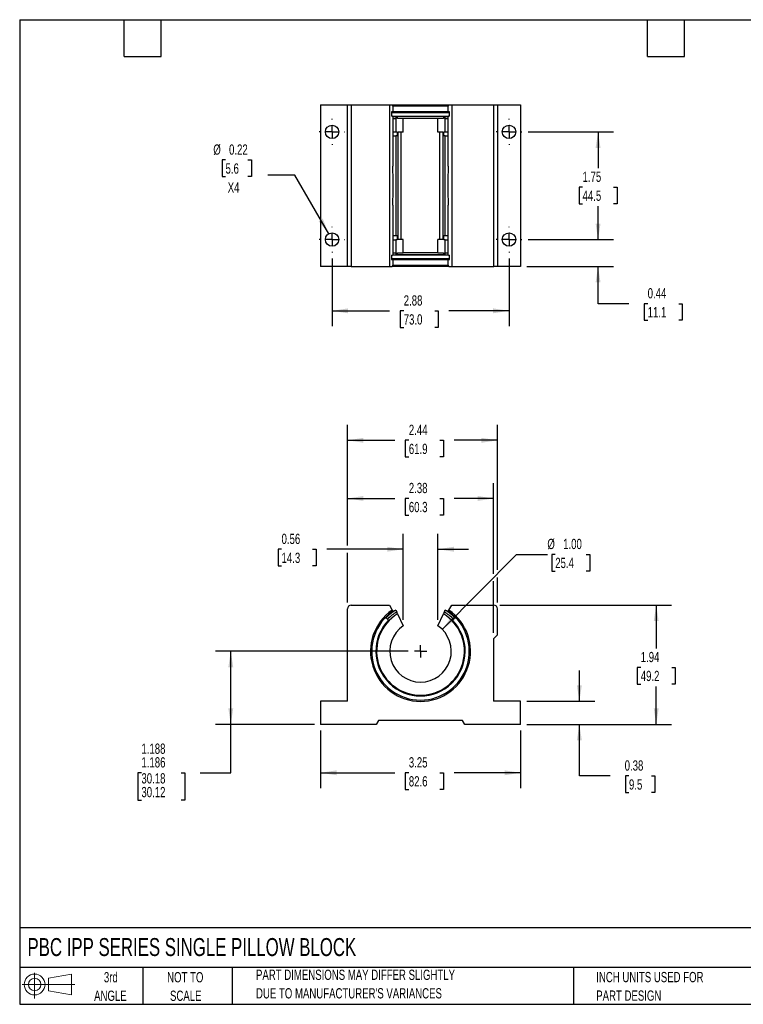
# Model space of a CAD drawing. Header units: inches. Extents: x 0.5 to 21.5, y 0.5 to 16.5.
# Tile 1 of 2: x 0.5 to 12.3, y 0.5 to 16.5. Entities that reach past the tile are written whole.
import ezdxf

# ---------------------------------------------------------------- set-up
doc = ezdxf.new("R2010")
doc.units = ezdxf.units.IN
doc.header["$LTSCALE"] = 2
doc.header["$MEASUREMENT"] = 0
doc.linetypes.add('CENTERX2', pattern=[0.8, 0.5, -0.1, 0.1, -0.1])
doc.layers.add('CENTER', color=40, linetype='CENTERX2')
doc.layers.add('SLD-DEFPOINTS', color=7, linetype='Continuous')
doc.layers.add('DIMENSIONS', color=140, linetype='Continuous', lineweight=25)
doc.layers.add('TEXT', color=140, linetype='Continuous', lineweight=25)
doc.styles.add('SLDTEXTSTYLE0', font='TXT', dxfattribs={"width": 0.7})
doc.dimstyles.new('SLDDIMSTYLE0', dxfattribs={"dimtxt": 0.169922, "dimasz": 0.26, "dimexe": 0, "dimexo": 0.0625, "dimgap": 0.04248, "dimtad": 0, "dimtih": 1, "dimtoh": 1, "dimrnd": 1e-09, "dimdsep": 46, "dimtxsty": 'SLDTEXTSTYLE0', "dimsah": 1, "dimcen": 0.09, "dimadec": 0, "dimazin": 2, "dimtfac": 1, "dimtmove": 0, "dimatfit": 0, "dimfxl": 0, "dimfrac": 2, "dimtolj": 1, "dimtzin": 12, "dimarcsym": 0})
doc.dimstyles.new('SLDDIMSTYLE1', dxfattribs={"dimtxt": 0.169922, "dimasz": 0.26, "dimexe": 0, "dimexo": 0.0625, "dimgap": 0.04248, "dimtad": 0, "dimtih": 1, "dimtoh": 1, "dimrnd": 1e-09, "dimzin": 12, "dimdsep": 46, "dimtxsty": 'SLDTEXTSTYLE0', "dimsah": 1, "dimcen": 0.09, "dimadec": 0, "dimazin": 3, "dimtfac": 1, "dimtofl": 0, "dimtmove": 0, "dimatfit": 3, "dimfxl": 0, "dimfrac": 2, "dimtolj": 1, "dimtzin": 12, "dimarcsym": 0})
doc.dimstyles.new('SLDDIMSTYLE2', dxfattribs={"dimtxt": 0.169922, "dimasz": 0.26, "dimexe": 0, "dimexo": 0.0625, "dimgap": 0.04248, "dimtad": 0, "dimtih": 1, "dimtoh": 1, "dimrnd": 1e-09, "dimzin": 4, "dimdsep": 46, "dimtxsty": 'SLDTEXTSTYLE0', "dimsah": 1, "dimcen": 0, "dimadec": 0, "dimazin": 1, "dimtfac": 1, "dimtofl": 0, "dimtmove": 0, "dimatfit": 3, "dimfxl": 0, "dimfrac": 2, "dimtolj": 1, "dimtzin": 12, "dimarcsym": 0})
doc.dimstyles.new('SLDDIMSTYLE3', dxfattribs={"dimtxt": 0.169922, "dimasz": 0.26, "dimexe": 0, "dimexo": 0.0625, "dimgap": 0.04248, "dimtad": 0, "dimtih": 1, "dimtoh": 1, "dimdec": 3, "dimrnd": 1e-09, "dimzin": 12, "dimdsep": 46, "dimtxsty": 'SLDTEXTSTYLE0', "dimsah": 1, "dimcen": 0.09, "dimadec": 0, "dimazin": 3, "dimlim": 1, "dimtp": 0.001, "dimtm": 0.001, "dimtfac": 1, "dimtdec": 3, "dimtofl": 0, "dimtmove": 0, "dimatfit": 3, "dimfxl": 0, "dimfrac": 2, "dimtolj": 1, "dimtzin": 12, "dimarcsym": 0})
doc.dimstyles.new('SLDDIMSTYLE4', dxfattribs={"dimtxt": 0.169922, "dimasz": 0.26, "dimexe": 0, "dimexo": 0.0625, "dimgap": 0.04248, "dimtad": 0, "dimtih": 1, "dimtoh": 1, "dimrnd": 1e-09, "dimdsep": 46, "dimtxsty": 'SLDTEXTSTYLE0', "dimsah": 1, "dimcen": 0, "dimadec": 0, "dimazin": 2, "dimtfac": 1, "dimtofl": 0, "dimtmove": 0, "dimatfit": 3, "dimfxl": 0, "dimfrac": 2, "dimtolj": 1, "dimtzin": 12, "dimarcsym": 0})

# ---------------------------------------------------------------- blocks, each defined once
blk = doc.blocks.new('Block11')
at = {"color": 7, "linetype": 'Continuous', "lineweight": 18}
for p, q in [((0.204, 0.418), (0.204, 0)), ((0.431, 0.328), (0.801, 0.396)), ((0.431, 0.126), (0.431, 0.328)), ((0.801, 0.396), (0.801, 0.058)), ((0, 0.227), (0.856, 0.227)), ((0.431, 0.126), (0.801, 0.058))]:
    blk.add_line(p, q, dxfattribs=at)
for radius in [0.169, 0.101]:
    blk.add_circle((0.204, 0.227), radius, dxfattribs=at)
blk = doc.blocks.new('Block12')
at = {"layer": 'SLD-DEFPOINTS'}
blk.add_blockref('Block11', (0, 0), dxfattribs=at)
blk = doc.blocks.new('SW_NOTE_0_2')
at = {"layer": 'TEXT', "color": 0, "char_height": 0.16667, "attachment_point": 1, "style": 'SLDTEXTSTYLE0'}
for s, insert in [('PART DIMENSIONS MAY DIFFER SLIGHTLY', (0, 0.215)), ("DUE TO MANUFACTURER'S VARIANCES", (0, -0.086))]:
    blk.add_mtext(s, dxfattribs=dict(at, insert=insert))
blk = doc.blocks.new('SW_NOTE_0_3')
at = {"layer": 'TEXT', "color": 0, "char_height": 0.1667, "attachment_point": 2, "style": 'SLDTEXTSTYLE0'}
for s, insert in [('NOT TO', (0.414, 0.215)), ('SCALE', (0.422, -0.086))]:
    blk.add_mtext(s, dxfattribs=dict(at, insert=insert))
blk = doc.blocks.new('SW_NOTE_0_4')
at = {"layer": 'TEXT', "color": 0, "char_height": 0.1667, "attachment_point": 2, "style": 'SLDTEXTSTYLE0'}
for s, insert in [('3rd', (0.182, 0.215)), ('ANGLE', (0.175, -0.086))]:
    blk.add_mtext(s, dxfattribs=dict(at, insert=insert))
blk = doc.blocks.new('SW_NOTE_0_5')
at = {"layer": 'TEXT', "color": 0, "char_height": 0.16667, "attachment_point": 1, "style": 'SLDTEXTSTYLE0'}
for s, insert in [('INCH UNITS USED FOR', (0, 0.215)), ('PART DESIGN', (0, -0.086))]:
    blk.add_mtext(s, dxfattribs=dict(at, insert=insert))
blk = doc.blocks.new('_D')
at = {"layer": 'DIMENSIONS'}
for p, q in [((9.594, 5.424), (9.594, 5.924)), ((8.738, 5.424), (9.844, 5.424)), ((8.738, 5.049), (9.844, 5.049)), ((9.594, 4.211), (9.594, 5.049)), ((10.094, 4.211), (9.594, 4.211)), ((10.4, 4.211), (10.343, 4.211)), ((10.343, 4.211), (10.343, 3.941)), ((10.764, 4.211), (10.821, 4.211)), ((10.821, 4.211), (10.821, 3.941)), ((10.343, 3.941), (10.4, 3.941)), ((10.821, 3.941), (10.764, 3.941))]:
    blk.add_line(p, q, dxfattribs=at)
for points in [[(9.594, 5.424), (9.634, 5.684), (9.554, 5.684)], [(9.594, 5.049), (9.554, 4.789), (9.634, 4.789)]]:
    blk.add_solid(points, dxfattribs=at)
at = {"layer": 'DIMENSIONS', "char_height": 0.1667, "attachment_point": 1, "style": 'SLDTEXTSTYLE0'}
for s, insert in [('0.38', (10.33, 4.464)), ('9.5', (10.4, 4.156))]:
    blk.add_mtext(s, dxfattribs=dict(at, insert=insert))
blk = doc.blocks.new('_D_1')
at = {"layer": 'DIMENSIONS'}
for p, q in [((8.303, 6.987), (11.093, 6.987)), ((10.843, 6.987), (10.843, 6.282)), ((10.591, 5.974), (10.533, 5.974)), ((10.533, 5.974), (10.533, 5.704)), ((11.095, 5.974), (11.153, 5.974)), ((11.153, 5.974), (11.153, 5.704)), ((10.533, 5.704), (10.591, 5.704)), ((10.843, 5.049), (10.843, 5.666)), ((11.153, 5.704), (11.095, 5.704)), ((8.738, 5.049), (11.093, 5.049))]:
    blk.add_line(p, q, dxfattribs=at)
for points in [[(10.843, 6.987), (10.803, 6.727), (10.883, 6.727)], [(10.843, 5.049), (10.883, 5.309), (10.803, 5.309)]]:
    blk.add_solid(points, dxfattribs=at)
at = {"layer": 'DIMENSIONS', "char_height": 0.1667, "attachment_point": 1, "style": 'SLDTEXTSTYLE0'}
for s, insert in [('1.94', (10.591, 6.227)), ('49.2', (10.591, 5.919))]:
    blk.add_mtext(s, dxfattribs=dict(at, insert=insert))
blk = doc.blocks.new('_D_2')
at = {"layer": 'DIMENSIONS'}
for p, q in [((7.365, 6.591), (8.574, 7.811)), ((8.574, 7.811), (9.074, 7.811)), ((9.202, 7.811), (9.145, 7.811)), ((9.145, 7.811), (9.145, 7.541)), ((9.707, 7.811), (9.764, 7.811)), ((9.764, 7.811), (9.764, 7.541)), ((9.145, 7.541), (9.202, 7.541)), ((9.764, 7.541), (9.707, 7.541))]:
    blk.add_line(p, q, dxfattribs=at)
blk.add_solid([(7.365, 6.591), (7.577, 6.748), (7.52, 6.804)], dxfattribs=at)
at = {"layer": 'DIMENSIONS', "char_height": 0.1667, "attachment_point": 1, "style": 'SLDTEXTSTYLE0'}
for s, insert in [('%%c', (9.074, 8.064)), ('1.00', (9.331, 8.064)), ('25.4', (9.202, 7.756))]:
    blk.add_mtext(s, dxfattribs=dict(at, insert=insert))
blk = doc.blocks.new('_D_3')
at = {"layer": 'DIMENSIONS'}
for p, q in [((6.732, 6.75), (6.732, 8.145)), ((7.295, 6.75), (7.295, 8.145)), ((4.755, 7.895), (4.698, 7.895)), ((4.698, 7.895), (4.698, 7.625)), ((5.26, 7.895), (5.317, 7.895)), ((5.317, 7.895), (5.317, 7.625)), ((6.732, 7.895), (5.49, 7.895)), ((7.295, 7.895), (7.795, 7.895)), ((4.698, 7.625), (4.755, 7.625)), ((5.317, 7.625), (5.26, 7.625))]:
    blk.add_line(p, q, dxfattribs=at)
for points in [[(6.732, 7.895), (6.472, 7.935), (6.472, 7.855)], [(7.295, 7.895), (7.555, 7.855), (7.555, 7.935)]]:
    blk.add_solid(points, dxfattribs=at)
at = {"layer": 'DIMENSIONS', "char_height": 0.1667, "attachment_point": 1, "style": 'SLDTEXTSTYLE0'}
for s, insert in [('0.56', (4.755, 8.147)), ('14.3', (4.755, 7.839))]:
    blk.add_mtext(s, dxfattribs=dict(at, insert=insert))
blk = doc.blocks.new('_D_4')
at = {"layer": 'DIMENSIONS'}
for p, q in [((5.826, 7.955), (5.826, 8.97)), ((8.201, 7.495), (8.201, 8.97)), ((5.826, 8.72), (6.593, 8.72)), ((6.823, 8.72), (6.766, 8.72)), ((6.766, 8.72), (6.766, 8.45)), ((7.328, 8.72), (7.385, 8.72)), ((7.385, 8.72), (7.385, 8.45)), ((8.201, 8.72), (7.558, 8.72)), ((6.766, 8.45), (6.823, 8.45)), ((7.385, 8.45), (7.328, 8.45)), ((5.826, 7.027), (5.826, 7.835)), ((8.201, 6.539), (8.201, 7.375))]:
    blk.add_line(p, q, dxfattribs=at)
for points in [[(5.826, 8.72), (6.086, 8.68), (6.086, 8.76)], [(8.201, 8.72), (7.941, 8.76), (7.941, 8.68)]]:
    blk.add_solid(points, dxfattribs=at)
at = {"layer": 'DIMENSIONS', "char_height": 0.1667, "attachment_point": 1, "style": 'SLDTEXTSTYLE0'}
for s, insert in [('2.38', (6.823, 8.973)), ('60.3', (6.823, 8.664))]:
    blk.add_mtext(s, dxfattribs=dict(at, insert=insert))
blk = doc.blocks.new('_D_5')
at = {"layer": 'DIMENSIONS'}
for p, q in [((5.826, 7.955), (5.826, 9.915)), ((8.263, 7.558), (8.263, 9.915)), ((5.826, 9.665), (6.593, 9.665)), ((6.823, 9.665), (6.766, 9.665)), ((6.766, 9.665), (6.766, 9.394)), ((7.328, 9.665), (7.385, 9.665)), ((7.385, 9.665), (7.385, 9.394)), ((8.263, 9.665), (7.558, 9.665)), ((6.766, 9.394), (6.823, 9.394)), ((7.385, 9.394), (7.328, 9.394)), ((5.826, 7.027), (5.826, 7.835)), ((8.263, 7.027), (8.263, 7.438))]:
    blk.add_line(p, q, dxfattribs=at)
for points in [[(5.826, 9.665), (6.086, 9.625), (6.086, 9.705)], [(8.263, 9.665), (8.003, 9.705), (8.003, 9.625)]]:
    blk.add_solid(points, dxfattribs=at)
at = {"layer": 'DIMENSIONS', "char_height": 0.1667, "attachment_point": 1, "style": 'SLDTEXTSTYLE0'}
for s, insert in [('2.44', (6.823, 9.917)), ('61.9', (6.823, 9.609))]:
    blk.add_mtext(s, dxfattribs=dict(at, insert=insert))
blk = doc.blocks.new('_D_6')
at = {"layer": 'DIMENSIONS'}
for p, q in [((5.388, 4.949), (5.388, 4.012)), ((8.638, 4.949), (8.638, 4.012)), ((5.388, 4.262), (6.593, 4.262)), ((6.823, 4.262), (6.766, 4.262)), ((6.766, 4.262), (6.766, 3.992)), ((7.328, 4.262), (7.385, 4.262)), ((7.385, 4.262), (7.385, 3.992)), ((8.638, 4.262), (7.558, 4.262)), ((6.766, 3.992), (6.823, 3.992)), ((7.385, 3.992), (7.328, 3.992))]:
    blk.add_line(p, q, dxfattribs=at)
for points in [[(5.388, 4.262), (5.648, 4.222), (5.648, 4.302)], [(8.638, 4.262), (8.378, 4.302), (8.378, 4.222)]]:
    blk.add_solid(points, dxfattribs=at)
at = {"layer": 'DIMENSIONS', "char_height": 0.1667, "attachment_point": 1, "style": 'SLDTEXTSTYLE0'}
for s, insert in [('3.25', (6.823, 4.515)), ('82.6', (6.823, 4.207))]:
    blk.add_mtext(s, dxfattribs=dict(at, insert=insert))
blk = doc.blocks.new('_D_7')
at = {"layer": 'DIMENSIONS'}
for p, q in [((6.813, 6.236), (3.68, 6.236)), ((3.93, 5.049), (3.93, 6.236)), ((5.288, 5.049), (3.68, 5.049)), ((3.93, 4.262), (3.93, 5.049)), ((2.478, 4.262), (2.421, 4.262)), ((2.421, 4.262), (2.421, 3.818)), ((3.124, 4.262), (3.181, 4.262)), ((3.181, 4.262), (3.181, 3.818)), ((3.43, 4.262), (3.93, 4.262)), ((2.421, 3.818), (2.478, 3.818)), ((3.181, 3.818), (3.124, 3.818))]:
    blk.add_line(p, q, dxfattribs=at)
for points in [[(3.93, 6.236), (3.89, 5.976), (3.97, 5.976)], [(3.93, 5.049), (3.97, 5.309), (3.89, 5.309)]]:
    blk.add_solid(points, dxfattribs=at)
at = {"layer": 'DIMENSIONS', "char_height": 0.1667, "attachment_point": 1, "style": 'SLDTEXTSTYLE0'}
for s, insert in [('1.188', (2.478, 4.737)), ('1.186', (2.478, 4.515)), ('30.18', (2.478, 4.255)), ('30.12', (2.478, 4.032))]:
    blk.add_mtext(s, dxfattribs=dict(at, insert=insert))
blk = doc.blocks.new('SW_CENTERMARKSYMBOL_0')
at = {"layer": 'CENTER', "color": 0}
for q in [(-0.1, 0), (0, 0.1), (0, -0.1), (0.1, 0)]:
    blk.add_line((0, 0), q, dxfattribs=at)
blk = doc.blocks.new('_D_9')
at = {"layer": 'DIMENSIONS'}
for p, q in [((8.76, 14.677), (10.148, 14.677)), ((9.898, 14.677), (9.898, 14.087)), ((9.646, 13.778), (9.589, 13.778)), ((9.589, 13.778), (9.589, 13.508)), ((10.151, 13.778), (10.208, 13.778)), ((10.208, 13.778), (10.208, 13.508)), ((9.589, 13.508), (9.646, 13.508)), ((9.898, 12.927), (9.898, 13.47)), ((10.208, 13.508), (10.151, 13.508)), ((8.76, 12.927), (10.148, 12.927))]:
    blk.add_line(p, q, dxfattribs=at)
for points in [[(9.898, 14.677), (9.858, 14.417), (9.938, 14.417)], [(9.898, 12.927), (9.938, 13.187), (9.858, 13.187)]]:
    blk.add_solid(points, dxfattribs=at)
at = {"layer": 'DIMENSIONS', "char_height": 0.1667, "attachment_point": 1, "style": 'SLDTEXTSTYLE0'}
for s, insert in [('1.75', (9.646, 14.031)), ('44.5', (9.646, 13.723))]:
    blk.add_mtext(s, dxfattribs=dict(at, insert=insert))
blk = doc.blocks.new('_D_10')
at = {"layer": 'DIMENSIONS'}
for p, q in [((9.898, 12.927), (9.898, 13.427)), ((8.76, 12.927), (10.148, 12.927)), ((8.738, 12.49), (10.148, 12.49)), ((9.898, 11.885), (9.898, 12.49)), ((10.398, 11.885), (9.898, 11.885)), ((10.704, 11.885), (10.647, 11.885)), ((10.647, 11.885), (10.647, 11.615)), ((11.209, 11.885), (11.266, 11.885)), ((11.266, 11.885), (11.266, 11.615)), ((10.647, 11.615), (10.704, 11.615)), ((11.266, 11.615), (11.209, 11.615))]:
    blk.add_line(p, q, dxfattribs=at)
for points in [[(9.898, 12.927), (9.938, 13.187), (9.858, 13.187)], [(9.898, 12.49), (9.858, 12.23), (9.938, 12.23)]]:
    blk.add_solid(points, dxfattribs=at)
at = {"layer": 'DIMENSIONS', "char_height": 0.1667, "attachment_point": 1, "style": 'SLDTEXTSTYLE0'}
for s, insert in [('0.44', (10.704, 12.138)), ('11.1', (10.704, 11.83))]:
    blk.add_mtext(s, dxfattribs=dict(at, insert=insert))
blk = doc.blocks.new('_D_11')
at = {"layer": 'DIMENSIONS'}
for p, q in [((5.576, 12.618), (5.576, 11.519)), ((8.451, 12.618), (8.451, 11.519)), ((5.576, 11.769), (6.509, 11.769)), ((6.74, 11.769), (6.683, 11.769)), ((6.683, 11.769), (6.683, 11.498)), ((7.245, 11.769), (7.302, 11.769)), ((7.302, 11.769), (7.302, 11.498)), ((8.451, 11.769), (7.475, 11.769)), ((6.683, 11.498), (6.74, 11.498)), ((7.302, 11.498), (7.245, 11.498))]:
    blk.add_line(p, q, dxfattribs=at)
for points in [[(5.576, 11.769), (5.836, 11.729), (5.836, 11.809)], [(8.451, 11.769), (8.191, 11.809), (8.191, 11.729)]]:
    blk.add_solid(points, dxfattribs=at)
at = {"layer": 'DIMENSIONS', "char_height": 0.1667, "attachment_point": 1, "style": 'SLDTEXTSTYLE0'}
for s, insert in [('2.88', (6.74, 12.021)), ('73.0', (6.74, 11.713))]:
    blk.add_mtext(s, dxfattribs=dict(at, insert=insert))
blk = doc.blocks.new('_D_12')
at = {"layer": 'DIMENSIONS'}
for p, q in [((3.845, 14.22), (3.788, 14.22)), ((3.788, 14.22), (3.788, 13.95)), ((4.208, 14.22), (4.265, 14.22)), ((4.265, 14.22), (4.265, 13.95)), ((3.788, 13.95), (3.845, 13.95)), ((4.265, 13.95), (4.208, 13.95)), ((4.97, 13.973), (4.532, 13.973)), ((5.521, 13.022), (4.97, 13.973))]:
    blk.add_line(p, q, dxfattribs=at)
blk.add_solid([(5.521, 13.022), (5.425, 13.267), (5.356, 13.227)], dxfattribs=at)
at = {"layer": 'DIMENSIONS', "char_height": 0.1667, "attachment_point": 1, "style": 'SLDTEXTSTYLE0'}
for s, insert in [('%%c', (3.646, 14.473)), ('0.22', (3.902, 14.473)), ('5.6', (3.845, 14.165)), ('X4', (3.88, 13.857))]:
    blk.add_mtext(s, dxfattribs=dict(at, insert=insert))
blk = doc.blocks.new('SW_CENTERMARKSYMBOL_2')
at = {"layer": 'CENTER', "color": 0}
for p, q in [((0, 0.2), (0, 0.209375)), ((-0.2, 0), (-0.209375, 0)), ((0, 0), (-0.1, 0)), ((0, 0), (0, 0.1)), ((0, 0), (0, -0.1)), ((0, 0), (0.1, 0)), ((0.2, 0), (0.209375, 0)), ((0, -0.2), (0, -0.209375))]:
    blk.add_line(p, q, dxfattribs=at)
blk = doc.blocks.new('SW_CENTERMARKSYMBOL_3')
at = {"layer": 'CENTER', "color": 0}
for p, q in [((0, 0.2), (0, 0.209375)), ((-0.2, 0), (-0.209375, 0)), ((0, 0), (-0.1, 0)), ((0, 0), (0, 0.1)), ((0, 0), (0, -0.1)), ((0, 0), (0.1, 0)), ((0.2, 0), (0.209375, 0)), ((0, -0.2), (0, -0.209375))]:
    blk.add_line(p, q, dxfattribs=at)
blk = doc.blocks.new('SW_CENTERMARKSYMBOL_4')
at = {"layer": 'CENTER', "color": 0}
for p, q in [((0, 0.2), (0, 0.209375)), ((-0.2, 0), (-0.209375, 0)), ((0, 0), (-0.1, 0)), ((0, 0), (0, 0.1)), ((0, 0), (0, -0.1)), ((0, 0), (0.1, 0)), ((0.2, 0), (0.209375, 0)), ((0, -0.2), (0, -0.209375))]:
    blk.add_line(p, q, dxfattribs=at)
blk = doc.blocks.new('SW_CENTERMARKSYMBOL_5')
at = {"layer": 'CENTER', "color": 0}
for p, q in [((0, 0.2), (0, 0.209375)), ((-0.2, 0), (-0.209375, 0)), ((0, 0), (-0.1, 0)), ((0, 0), (0, 0.1)), ((0, 0), (0, -0.1)), ((0, 0), (0.1, 0)), ((0.2, 0), (0.209375, 0)), ((0, -0.2), (0, -0.209375))]:
    blk.add_line(p, q, dxfattribs=at)

msp = doc.modelspace()

# ---------------------------------------------------------------- linework, layer by layer
for p, q in [((5.3883, 15.1145), (5.3883, 12.4895)), ((5.3883, 15.1145), (5.8258, 15.1145)), ((5.8258, 12.4895), (5.8258, 15.1145)), ((5.8258, 15.1145), (5.8858, 15.1145)), ((5.8858, 15.1145), (5.8858, 12.4895)), ((5.8858, 15.1145), (6.5066, 15.1145)), ((6.5066, 15.1145), (6.5066, 12.4895)), ((6.5066, 15.1145), (6.5532, 15.1145)), ((6.5523, 15.1145), (7.4734, 15.1145)), ((6.5632, 15.0945), (6.5532, 15.1145)), ((6.5632, 15.0945), (6.5632, 15.0108)), ((7.4641, 15.0945), (6.5632, 15.0945)), ((7.4734, 15.1145), (7.4633, 15.0945)), ((7.4633, 15.0108), (7.4633, 15.0945)), ((7.4734, 15.1145), (7.52, 15.1145)), ((7.52, 15.1145), (7.52, 12.4895)), ((7.52, 15.1145), (8.2033, 15.1145)), ((8.2033, 12.4895), (8.2033, 15.1145)), ((8.2033, 15.1145), (8.2633, 15.1145)), ((8.2633, 15.1145), (8.2633, 12.4895)), ((8.2633, 15.1145), (8.6383, 15.1145)), ((8.6383, 15.1145), (8.6383, 12.4895)), ((6.5597, 15.0008), (6.5419, 15.0008)), ((6.5419, 15.0008), (6.5419, 14.9308)), ((6.5419, 14.9928), (7.4847, 14.9928)), ((6.5597, 14.9308), (6.5419, 14.9308)), ((6.5588, 14.9308), (7.4671, 14.9308)), ((6.5597, 15.0008), (6.5632, 15.0108)), ((7.4669, 15.0008), (6.5597, 15.0008)), ((6.5632, 14.9208), (6.5597, 14.9308)), ((6.5604, 14.927), (6.6266, 14.927)), ((6.5632, 15.0108), (7.4635, 15.0108)), ((6.5632, 14.9208), (6.5632, 14.1183)), ((6.5632, 14.8931), (6.6122, 14.8931)), ((6.6122, 14.8931), (6.6122, 14.6794)), ((6.641, 14.927), (6.6266, 14.927)), ((6.641, 14.8931), (6.641, 14.927)), ((7.3855, 14.927), (6.641, 14.927)), ((6.732, 14.8931), (6.641, 14.8931)), ((6.732, 14.6749), (6.732, 14.8931)), ((7.2945, 14.8931), (6.732, 14.8931)), ((7.2945, 14.6749), (7.2945, 14.8931)), ((7.3855, 14.8931), (7.2945, 14.8931)), ((7.3855, 14.927), (7.3855, 14.8931)), ((7.3999, 14.927), (7.3855, 14.927)), ((7.3999, 14.927), (7.4661, 14.927)), ((7.4144, 14.6794), (7.4144, 14.8931)), ((7.4144, 14.8931), (7.4633, 14.8931)), ((7.4633, 15.0108), (7.4669, 15.0008)), ((7.4669, 14.9308), (7.4633, 14.9208)), ((7.4633, 14.1183), (7.4633, 14.9208)), ((7.4847, 15.0008), (7.4669, 15.0008)), ((7.4847, 14.9308), (7.4669, 14.9308)), ((7.4847, 14.9308), (7.4847, 15.0008)), ((6.5632, 14.6794), (6.6122, 14.6794)), ((6.5632, 14.6115), (6.6122, 14.6115)), ((6.6122, 14.6794), (6.6321, 14.6794)), ((6.6122, 14.6115), (6.6122, 12.9926)), ((6.6321, 14.6115), (6.6122, 14.6115)), ((6.6321, 14.6794), (6.6321, 14.6115)), ((6.732, 14.6749), (6.652, 14.6749)), ((6.652, 12.9292), (6.652, 14.6749)), ((6.6992, 12.9292), (6.6992, 14.6749)), ((7.3745, 14.6749), (7.2945, 14.6749)), ((7.3273, 12.9292), (7.3273, 14.6749)), ((7.3745, 14.6749), (7.3745, 12.9292)), ((7.3944, 14.6794), (7.4144, 14.6794)), ((7.3944, 14.6115), (7.3944, 14.6794)), ((7.4144, 14.6115), (7.3944, 14.6115)), ((7.4144, 14.6794), (7.4633, 14.6794)), ((7.4144, 12.9926), (7.4144, 14.6115)), ((7.4144, 14.6115), (7.4633, 14.6115)), ((6.5632, 13.4858), (6.5632, 12.6803)), ((7.4633, 12.6803), (7.4633, 13.4858)), ((6.5632, 12.9926), (6.6122, 12.9926)), ((6.6122, 12.9926), (6.6321, 12.9926)), ((6.6321, 12.9926), (6.6321, 12.9247)), ((7.3944, 12.9926), (7.4144, 12.9926)), ((7.3944, 12.9247), (7.3944, 12.9926)), ((7.4144, 12.9926), (7.4633, 12.9926)), ((6.5632, 12.9247), (6.6122, 12.9247)), ((6.6122, 12.9247), (6.6122, 12.711)), ((6.6321, 12.9247), (6.6122, 12.9247)), ((6.732, 12.9292), (6.652, 12.9292)), ((6.732, 12.711), (6.732, 12.9292)), ((7.2945, 12.711), (7.2945, 12.9292)), ((7.3745, 12.9292), (7.2945, 12.9292)), ((7.4144, 12.9247), (7.3944, 12.9247)), ((7.4144, 12.711), (7.4144, 12.9247)), ((7.4144, 12.9247), (7.4633, 12.9247)), ((6.5419, 12.6733), (6.5582, 12.6733)), ((6.5419, 12.6733), (6.5419, 12.6033)), ((7.4684, 12.6733), (6.558, 12.6733)), ((6.5582, 12.6733), (6.5632, 12.6803)), ((6.5602, 12.677), (6.6266, 12.677)), ((6.5632, 12.711), (6.6122, 12.711)), ((6.641, 12.677), (6.6266, 12.677)), ((6.641, 12.711), (6.732, 12.711)), ((6.641, 12.677), (6.641, 12.711)), ((7.3855, 12.677), (6.641, 12.677)), ((7.2945, 12.711), (6.732, 12.711)), ((7.2945, 12.711), (7.3855, 12.711)), ((7.3855, 12.711), (7.3855, 12.677)), ((7.3999, 12.677), (7.3855, 12.677)), ((7.3999, 12.677), (7.4662, 12.677)), ((7.4144, 12.711), (7.4633, 12.711)), ((7.4633, 12.6803), (7.4684, 12.6733)), ((7.4684, 12.6733), (7.4847, 12.6733)), ((7.4847, 12.6033), (7.4847, 12.6733)), ((5.8258, 12.4895), (5.3883, 12.4895)), ((5.8858, 12.4895), (5.8258, 12.4895)), ((5.8858, 12.4895), (6.5066, 12.4895)), ((6.5066, 12.4895), (6.5532, 12.4895)), ((7.4847, 12.6113), (6.5419, 12.6113)), ((6.5419, 12.6033), (6.5582, 12.6033)), ((7.4734, 12.4895), (6.5525, 12.4895)), ((6.5532, 12.4895), (6.5632, 12.5095)), ((6.5632, 12.5963), (6.5582, 12.6033)), ((6.5582, 12.6033), (7.4684, 12.6033)), ((6.5632, 12.5963), (6.5632, 12.5095)), ((7.4641, 12.5963), (6.5632, 12.5963)), ((6.5632, 12.5095), (7.4635, 12.5095)), ((7.4684, 12.6033), (7.4633, 12.5963)), ((7.4633, 12.5095), (7.4633, 12.5963)), ((7.4633, 12.5095), (7.4734, 12.4895)), ((7.4684, 12.6033), (7.4847, 12.6033)), ((7.4734, 12.4895), (7.52, 12.4895)), ((7.52, 12.4895), (8.2033, 12.4895)), ((8.2633, 12.4895), (8.2033, 12.4895)), ((8.6383, 12.4895), (8.2633, 12.4895)), ((5.8258, 5.4243), (5.8258, 6.9273)), ((5.8858, 6.9873), (6.5066, 6.9873)), ((6.5066, 6.9873), (6.5532, 6.9066)), ((6.5532, 6.9066), (6.5632, 6.8893)), ((7.4633, 6.8893), (7.4734, 6.9066)), ((7.4734, 6.9066), (7.52, 6.9873)), ((7.52, 6.9873), (8.2033, 6.9873)), ((8.2633, 6.5013), (8.2633, 6.9273)), ((6.4933, 6.7423), (6.4666, 6.7682)), ((6.641, 6.8449), (6.6266, 6.8758)), ((6.641, 6.8449), (6.732, 6.6497)), ((7.2945, 6.6497), (7.3855, 6.8449)), ((7.3999, 6.8758), (7.3855, 6.8449)), ((7.5599, 6.7682), (7.5333, 6.7423)), ((8.2008, 6.4388), (8.2633, 6.5013)), ((8.2008, 6.4388), (8.2008, 5.4243)), ((5.3883, 5.4243), (5.3883, 5.0493)), ((5.8258, 5.4243), (5.3883, 5.4243)), ((8.6383, 5.4243), (8.2008, 5.4243)), ((8.6383, 5.0493), (8.6383, 5.4243)), ((6.2923, 5.0493), (5.3883, 5.0493)), ((6.3298, 5.1143), (6.2923, 5.0493)), ((7.6967, 5.1143), (6.3298, 5.1143)), ((7.7342, 5.0493), (7.6967, 5.1143)), ((8.6383, 5.0493), (7.7342, 5.0493))]:
    msp.add_line(p, q)
for centre in [(5.5758, 14.677), (8.4508, 14.677), (5.5758, 12.927), (8.4508, 12.927)]:
    msp.add_circle(centre, 0.1094)
for centre, radius, start, end in [((5.8858, 6.9273), 0.06, 90, 180), ((7.0133, 6.2363), 0.813, 124.467, 55.533), ((7.0133, 6.2363), 0.793, 124.5799, 55.4201), ((7.0133, 6.2363), 0.7812, 120.89134, 136.25872), ((7.0133, 6.2363), 0.7813, 43.74128, 59.10866), ((8.2033, 6.9273), 0.06, 0, 90), ((7.0133, 6.2363), 0.7255, 135.78656, 44.21344), ((7.0133, 6.2363), 0.7133, 121.45439, 58.54561), ((6.4457, 6.7467), 0.03, 45.78656, 127.57335), ((7.0133, 6.2363), 0.7818, 124.64531, 136.28773), ((7.0133, 6.2363), 0.7473, 121.16, 135.78656), ((7.0133, 6.2363), 0.7473, 44.21344, 58.84), ((7.0133, 6.2363), 0.7818, 43.71227, 55.35505), ((7.5808, 6.7467), 0.03, 52.42665, 134.21344), ((7.0133, 6.2363), 0.5, 124.22887, 55.77113)]:
    msp.add_arc(centre, radius, start, end)
for points, knots in [([(6.6266, 14.927), (6.6247, 14.927), (6.6228, 14.9262), (6.6194, 14.9228), (6.6178, 14.9203), (6.6137, 14.9108), (6.6122, 14.9021), (6.6122, 14.8931)], [0, 0, 0, 0, 0.25, 0.25, 0.5, 0.5, 1, 1, 1, 1]), ([(7.4144, 14.8931), (7.4144, 14.8976), (7.414, 14.902), (7.4125, 14.9102), (7.4115, 14.914), (7.4075, 14.9234), (7.4037, 14.927), (7.3999, 14.927)], [0, 0, 0, 0, 0.25, 0.25, 0.5, 0.5, 1, 1, 1, 1]), ([(6.6122, 12.711), (6.6122, 12.7065), (6.6125, 12.7021), (6.614, 12.6938), (6.6151, 12.6901), (6.6191, 12.6807), (6.6228, 12.677), (6.6266, 12.677)], [0, 0, 0, 0, 0.25, 0.25, 0.5, 0.5, 1, 1, 1, 1]), ([(7.3999, 12.677), (7.4018, 12.677), (7.4037, 12.6779), (7.4072, 12.6813), (7.4088, 12.6838), (7.4128, 12.6932), (7.4144, 12.702), (7.4144, 12.711)], [0, 0, 0, 0, 0.25, 0.25, 0.5, 0.5, 1, 1, 1, 1]), ([(6.5632, 6.8893), (6.5647, 6.8866), (6.5678, 6.8812), (6.5693, 6.8787), (6.5688, 6.8795), (6.5688, 6.8795)], [0, 0, 0, 0, 0.4987673, 0.9975347, 1, 1, 1, 1]), ([(6.6122, 6.9068), (6.6122, 6.9068), (6.6125, 6.906), (6.614, 6.9028), (6.6151, 6.9005), (6.6191, 6.892), (6.6228, 6.8839), (6.6266, 6.8758)], [0, 0, 0, 0, 0.25, 0.25, 0.5, 0.5, 1, 1, 1, 1]), ([(7.3999, 6.8758), (7.4018, 6.8799), (7.4037, 6.8839), (7.4072, 6.8914), (7.4088, 6.8948), (7.4128, 6.9035), (7.4144, 6.9068), (7.4144, 6.9068)], [0, 0, 0, 0, 0.25, 0.25, 0.5, 0.5, 1, 1, 1, 1]), ([(7.4577, 6.8795), (7.4579, 6.8799), (7.4584, 6.8807), (7.4617, 6.8864), (7.4633, 6.8893)], [0, 0, 0, 0, 0.4987485, 1, 1, 1, 1])]:
    msp.add_open_spline(points, degree=3, knots=knots)
for points in [[(6.5632, 13.4858), (6.5707, 13.6966), (6.5707, 13.9074), (6.5632, 14.1183)], [(7.4633, 14.1183), (7.4558, 13.9074), (7.4558, 13.6966), (7.4633, 13.4858)]]:
    msp.add_open_spline(points, degree=3)
at = {"layer": 'TEXT'}
for p, q in [((0.5, 16.5), (21.5, 16.5)), ((0.5, 16.5), (0.5, 0.5)), ((2.2, 15.9), (2.2, 16.5)), ((2.8, 15.9), (2.8, 16.5)), ((10.7, 15.9), (10.7, 16.5)), ((11.3, 15.9), (11.3, 16.5)), ((2.2, 15.9), (2.8, 15.9)), ((10.7, 15.9), (11.3, 15.9)), ((21.5, 1.7422), (0.5, 1.7422)), ((21.5, 1.1), (0.5, 1.1)), ((2.5, 1.1), (2.5, 0.5)), ((3.9537, 1.1), (3.9537, 0.5)), ((9.4997, 1.1), (9.4997, 0.5)), ((0.5, 0.5), (21.5, 0.5))]:
    msp.add_line(p, q, dxfattribs=at)

# ---------------------------------------------------------------- block references
at = {"layer": 'CENTER'}
for name, p in [('SW_CENTERMARKSYMBOL_3', (5.5758, 14.677)), ('SW_CENTERMARKSYMBOL_4', (8.4508, 14.677)), ('SW_CENTERMARKSYMBOL_2', (5.5758, 12.927)), ('SW_CENTERMARKSYMBOL_5', (8.4508, 12.927)), ('SW_CENTERMARKSYMBOL_0', (7.0133, 6.2363))]:
    msp.add_blockref(name, p, dxfattribs=at)
at = {"layer": 'SLD-DEFPOINTS'}
msp.add_blockref('Block12', (0.5384, 0.5948), dxfattribs=at)
at = {"layer": 'TEXT'}
for name, p in [('SW_NOTE_0_4', (1.799, 0.8085)), ('SW_NOTE_0_3', (2.7762, 0.8085)), ('SW_NOTE_0_2', (4.3401, 0.8482)), ('SW_NOTE_0_5', (9.8685, 0.8109))]:
    msp.add_blockref(name, p, dxfattribs=at)

# ---------------------------------------------------------------- texts
at = {"layer": 'TEXT', "insert": (0.6272, 1.5763), "char_height": 0.291667, "attachment_point": 1, "style": 'SLDTEXTSTYLE0'}
msp.add_mtext('PBC IPP SERIES SINGLE PILLOW BLOCK', dxfattribs=at)

# ---------------------------------------------------------------- dimensions: what is measured, and where the dimension line sits
at = {"layer": 'DIMENSIONS'}
for base, p1, p2, dimstyle, picture, middle in [((9.8981, 12.927), (8.6601, 14.677), (8.6601, 12.927), 'SLDDIMSTYLE1', '_D_9', (9.8981, 13.7784)), ((9.8981, 12.927), (8.6383, 12.4895), (8.6601, 12.927), 'SLDDIMSTYLE0', '_D_10', (9.8981, 11.885)), ((10.843, 6.9873), (8.6383, 5.0493), (8.2033, 6.9873), 'SLDDIMSTYLE1', '_D_1', (10.843, 5.9744)), ((3.9304, 6.2363), (5.3883, 5.0493), (6.9133, 6.2363), 'SLDDIMSTYLE3', '_D_7', (3.9304, 4.2619)), ((9.593959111, 5.4243494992), (8.6382723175, 5.0493494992), (8.6382723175, 5.4243494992), 'SLDDIMSTYLE0', '_D', (9.593959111, 4.2111612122))]:
    dim = msp.add_linear_dim(base=base, p1=p1, p2=p2, angle=90, dimstyle=dimstyle, dxfattribs=at)
    dim.commit()
    dim.dimension.update_dxf_attribs({"geometry": picture, "text_midpoint": middle, "dimtype": 160})
dim = msp.add_diameter_dim_2p(p1=(5.6306, 12.8324), p2=(5.5209, 13.0217), text='<>\\PX4', dimstyle='SLDDIMSTYLE4', dxfattribs=at)
dim.commit()
dim.dimension.update_dxf_attribs({"geometry": '_D_12', "text_midpoint": (4.0264, 14.085), "dimtype": 163})
for base, p1, p2, dimstyle, picture, middle in [((5.5757723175, 11.7685290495), (8.4507723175, 12.7176511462), (5.5757723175, 12.7176511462), 'SLDDIMSTYLE1', '_D_11', (6.9920921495, 11.7685290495)), ((8.2633, 9.6645), (5.8258, 6.9273), (8.2633, 6.9273), 'SLDDIMSTYLE1', '_D_5', (7.0757, 9.6645)), ((8.2007723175, 8.719633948), (5.8257723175, 6.9273494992), (8.2007723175, 6.4388494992), 'SLDDIMSTYLE1', '_D_4', (7.0756579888, 8.719633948)), ((6.732, 7.8946), (7.2945, 6.6497), (6.732, 6.6497), 'SLDDIMSTYLE0', '_D_3', (5.0075, 7.8946)), ((8.6383, 4.2619), (5.3883, 5.0493), (8.6383, 5.0493), 'SLDDIMSTYLE1', '_D_6', (7.0757, 4.2619))]:
    dim = msp.add_linear_dim(base=base, p1=p1, p2=p2, dimstyle=dimstyle, dxfattribs=at)
    dim.commit()
    dim.dimension.update_dxf_attribs({"geometry": picture, "text_midpoint": middle, "dimtype": 160})
dim = msp.add_diameter_dim_2p(p1=(6.6613, 5.8812), p2=(7.3652, 6.5915), dimstyle='SLDDIMSTYLE2', dxfattribs=at)
dim.commit()
dim.dimension.update_dxf_attribs({"geometry": '_D_2', "text_midpoint": (9.4549, 7.8114), "dimtype": 163})

doc.saveas('drawing.dxf')
